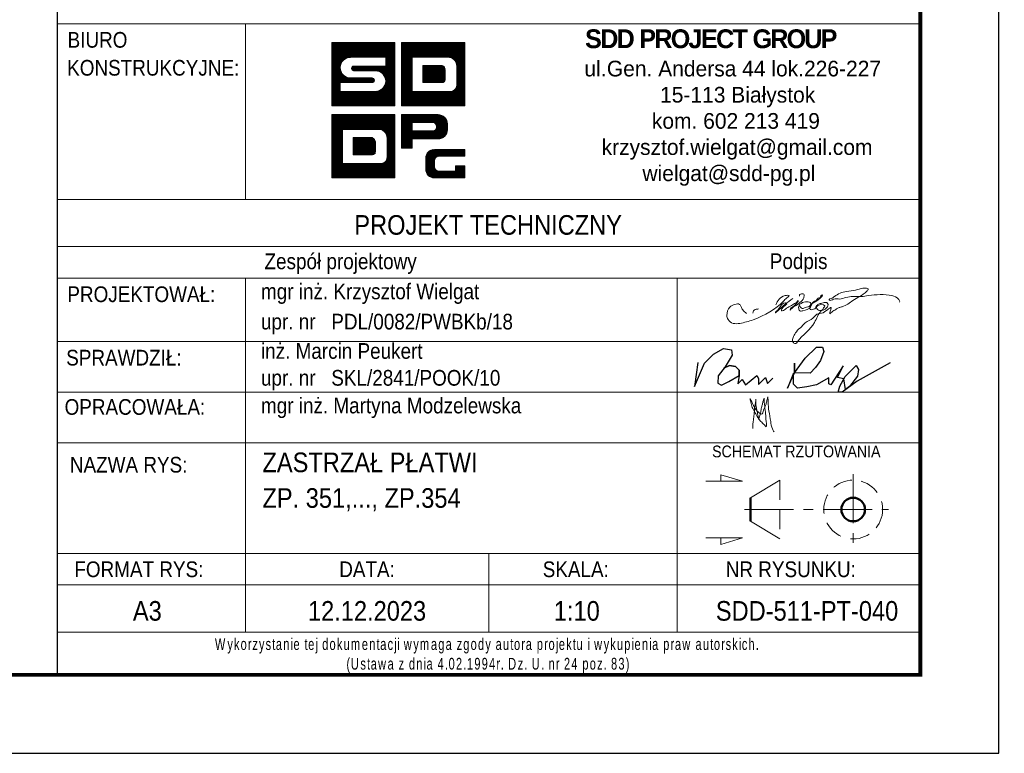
# Model space of a CAD drawing. Header units: millimetres. Extents: x -104 to 328, y 7403 to 7776.
# Tile 3 of 5: x 197 to 322, y 7403 to 7497. Entities that reach past the tile are written whole.
import ezdxf
from ezdxf.enums import TextEntityAlignment as Align

# ---------------------------------------------------------------- set-up
doc = ezdxf.new("R2010")
doc.units = ezdxf.units.MM
doc.header["$LTSCALE"] = 10
doc.linetypes.add('HIDDEN', pattern=[0.375, 0.25, -0.125])
doc.linetypes.add('MITTE', pattern=[2, 1.25, -0.25, 0.25, -0.25])
doc.layers.add('_FORMATKA', color=8, linetype='Continuous', plot=False)
for name, color, linetype, lineweight in [('_RAMKA', 7, 'Continuous', 35), ('_Tabelka', 7, 'Continuous', 25), ('PS_DIM', 4, 'Continuous', 13), ('PS_Hidden', 2, 'HIDDEN', 9), ('PS_MIDLINE', 5, 'MITTE', 13), ('PS_Pos', 1, 'Continuous', 15), ('PS_SOLID', 7, 'Continuous', 30), ('PS_TEXT', 3, 'Continuous', 18)]:
    doc.layers.add(name, color=color, linetype=linetype, lineweight=lineweight)
doc.styles.add('gil', font='txt', dxfattribs={"width": 0.9})

# ---------------------------------------------------------------- blocks, each defined once
blk = doc.blocks.new('*U14')
at = {"layer": '_FORMATKA', "lineweight": -3}
blk.add_lwpolyline([(-420, 0), (0, 0), (0, 297), (-420, 297)], close=True, dxfattribs=at)
at = {"layer": '_RAMKA', "lineweight": -3, "const_width": 0.5}
blk.add_lwpolyline([(-390, 10), (-10, 10), (-10, 287), (-390, 287)], close=True, dxfattribs=at)
blk = doc.blocks.new('A$C077725B1')
at = {"layer": 'PS_SOLID', "color": 5, "lineweight": 25}
for points in [[(0.45, 3.96), (0, 0.74), (1.35, 3.86), (2.53, 5.09), (3.87, 5.86), (4.96, 5.66), (5.03, 4.97), (4.09, 3.39), (3.17, 2.17), (3.12, 1.2), (3.6, 0.93), (4.61, 1.41), (5.99, 2.21), (5.97, 2.95), (5.49, 3.43), (4.71, 3.58), (3.95, 3.2), (4.71, 3.58), (5.49, 3.43), (5.97, 2.95), (5.99, 2.21), (5.79, 1.09), (6.4, 1.71), (6.83, 0.96), (8.36, 2.21), (8.58, 1.82), (8.58, 1.03), (9.53, 1.97), (9.77, 1.14), (10.51, 1.89)], [(26.25, 3.91), (21.8, 1.47), (19.81, 0), (19.26, 0), (19.47, 0.79), (20.21, 2.08), (21.68, 3.55), (21.99, 3.05), (21.86, 2.14), (20.81, 0.74), (20.25, 0.33), (20.03, 1.78), (19.17, 1.98), (19.96, 3.54), (18.27, 0.97), (18, 1.12), (18, 1.91), (16.37, 0.97), (15.05, 0.72), (13.81, 0.54), (13.29, 1.06), (13.29, 2.56), (12.47, 0.52), (13.42, 2.59), (13.42, 3.89), (13.42, 2.59), (14.85, 4.56), (16.34, 6.04), (17.15, 6.01), (17.36, 5.44), (16.89, 4.25), (16.25, 3.31), (15.51, 2.56), (13.42, 2.59)]]:
    blk.add_lwpolyline(points, dxfattribs=at)
blk = doc.blocks.new('tabela_rys')
at = {"layer": '_Tabelka', "color": 251, "lineweight": 15}
for p, q in [((131.62, 90.73), (21.62, 90.73)), ((45.62, 68.32), (45.62, 90.73)), ((21.62, 68.32), (131.48, 68.32)), ((131.62, 62.32), (21.62, 62.32)), ((21.62, 58.32), (131.62, 58.32)), ((21.62, 58.32), (131.62, 58.32)), ((45.62, 58.32), (45.62, 37.33)), ((100.62, 58.32), (100.62, 37.33)), ((21.62, 50.24), (131.62, 50.24)), ((21.62, 43.79), (131.62, 43.79)), ((21.62, 37.33), (131.62, 37.33)), ((21.62, 37.33), (131.62, 37.33)), ((21.62, 37.33), (131.62, 37.33)), ((21.62, 37.33), (131.62, 37.33)), ((21.62, 37.33), (131.62, 37.33)), ((21.62, 37.33), (131.62, 37.33)), ((21.62, 37.33), (131.62, 37.33)), ((21.62, 37.33), (131.62, 37.33)), ((45.62, 37.33), (45.62, 23.22)), ((100.62, 37.33), (100.62, 13.22)), ((21.62, 23.22), (131.62, 23.22)), ((131.62, 23.22), (21.62, 23.22)), ((45.62, 23.22), (45.62, 13.22)), ((76.62, 23.22), (76.62, 13.22)), ((21.62, 19.22), (131.62, 19.22)), ((21.62, 13.22), (131.62, 13.22))]:
    blk.add_line(p, q, dxfattribs=at)
at = {"layer": '_Tabelka', "color": 251, "lineweight": 30}
blk.add_lwpolyline([(131.62, 123.55), (21.62, 123.55), (21.62, 7.77), (131.62, 7.77)], close=True, dxfattribs=at)
at = {"layer": 'PS_DIM', "color": 12, "true_color": 0xc90603}
for p, q in [((56.62, 88.27), (56.68, 88.33)), ((56.62, 88.1), (56.84, 88.33)), ((56.62, 87.93), (57.01, 88.33)), ((56.62, 87.76), (57.18, 88.33)), ((56.62, 87.59), (57.35, 88.33)), ((56.62, 87.43), (57.52, 88.33)), ((56.62, 87.26), (57.69, 88.33)), ((56.62, 87.09), (57.86, 88.33)), ((56.62, 86.92), (58.02, 88.33)), ((56.62, 86.75), (58.19, 88.33)), ((56.62, 86.58), (58.36, 88.33)), ((56.62, 86.42), (58.53, 88.33)), ((56.62, 86.25), (58.7, 88.33)), ((56.62, 86.08), (58.87, 88.33)), ((56.62, 85.91), (59.03, 88.33)), ((56.62, 85.74), (59.2, 88.33)), ((56.62, 85.57), (59.37, 88.33)), ((56.62, 85.41), (59.54, 88.33)), ((56.62, 85.24), (59.71, 88.33)), ((56.62, 85.07), (59.88, 88.33)), ((56.62, 84.9), (60.04, 88.33)), ((56.62, 84.73), (60.21, 88.33)), ((56.62, 88.33), (64.68, 88.33)), ((56.62, 80.27), (56.62, 88.33)), ((58.28, 86.23), (60.38, 88.33)), ((58.6, 86.38), (60.55, 88.33)), ((58.82, 86.43), (60.72, 88.33)), ((59, 86.45), (60.89, 88.33)), ((59.17, 86.45), (61.05, 88.33)), ((59.34, 86.45), (61.22, 88.33)), ((59.51, 86.45), (61.39, 88.33)), ((59.68, 86.45), (61.56, 88.33)), ((59.85, 86.45), (61.73, 88.33)), ((60.01, 86.45), (61.9, 88.33)), ((60.18, 86.45), (62.06, 88.33)), ((60.35, 86.45), (62.23, 88.33)), ((60.52, 86.45), (62.4, 88.33)), ((60.69, 86.45), (62.57, 88.33)), ((60.86, 86.45), (62.74, 88.33)), ((61.02, 86.45), (62.91, 88.33)), ((61.19, 86.45), (63.07, 88.33)), ((61.36, 86.45), (63.24, 88.33)), ((61.53, 86.45), (63.41, 88.33)), ((61.7, 86.45), (63.58, 88.33)), ((61.87, 86.45), (63.75, 88.33)), ((62.04, 86.45), (63.92, 88.33)), ((62.2, 86.45), (64.09, 88.33)), ((62.37, 86.45), (64.25, 88.33)), ((62.54, 86.45), (64.42, 88.33)), ((62.71, 86.45), (64.59, 88.33)), ((62.88, 86.45), (64.68, 88.25)), ((63.05, 86.45), (64.68, 88.08)), ((63.21, 86.45), (64.68, 87.91)), ((64.68, 88.33), (64.68, 80.27)), ((65.5, 88.33), (73.56, 88.33)), ((65.5, 80.27), (65.5, 88.33)), ((65.5, 88.2), (65.63, 88.33)), ((65.5, 88.03), (65.8, 88.33)), ((65.5, 87.86), (65.97, 88.33)), ((65.5, 87.69), (66.14, 88.33)), ((65.5, 87.52), (66.3, 88.33)), ((65.5, 87.35), (66.47, 88.33)), ((65.5, 87.18), (66.64, 88.33)), ((65.5, 87.02), (66.81, 88.33)), ((65.5, 86.85), (66.98, 88.33)), ((65.5, 86.68), (67.15, 88.33)), ((65.5, 86.51), (67.31, 88.33)), ((65.5, 86.34), (67.48, 88.33)), ((65.5, 86.17), (67.65, 88.33)), ((65.5, 86.01), (67.82, 88.33)), ((65.5, 85.84), (67.99, 88.33)), ((65.5, 85.67), (68.16, 88.33)), ((65.5, 85.5), (68.32, 88.33)), ((65.5, 85.33), (68.49, 88.33)), ((65.5, 85.16), (68.66, 88.33)), ((66.95, 86.45), (68.83, 88.33)), ((67.12, 86.45), (69, 88.33)), ((67.28, 86.45), (69.17, 88.33)), ((67.45, 86.45), (69.33, 88.33)), ((67.62, 86.45), (69.5, 88.33)), ((67.79, 86.45), (69.67, 88.33)), ((67.96, 86.45), (69.84, 88.33)), ((68.13, 86.45), (70.01, 88.33)), ((68.29, 86.45), (70.18, 88.33)), ((68.46, 86.45), (70.34, 88.33)), ((68.63, 86.45), (70.51, 88.33)), ((68.8, 86.45), (70.68, 88.33)), ((68.97, 86.45), (70.85, 88.33)), ((69.14, 86.45), (71.02, 88.33)), ((69.31, 86.45), (71.19, 88.33)), ((69.47, 86.45), (71.35, 88.33)), ((69.64, 86.45), (71.52, 88.33)), ((69.81, 86.45), (71.69, 88.33)), ((69.98, 86.45), (71.86, 88.33)), ((70.15, 86.45), (72.03, 88.33)), ((70.32, 86.45), (72.2, 88.33)), ((70.48, 86.45), (72.37, 88.33)), ((70.65, 86.45), (72.53, 88.33)), ((70.82, 86.45), (72.7, 88.33)), ((70.99, 86.45), (72.87, 88.33)), ((71.16, 86.45), (73.04, 88.33)), ((71.33, 86.45), (73.21, 88.33)), ((71.49, 86.45), (73.38, 88.33)), ((71.66, 86.44), (73.54, 88.33)), ((71.79, 86.41), (73.56, 88.18)), ((71.91, 86.36), (73.56, 88.01)), ((72.02, 86.3), (73.56, 87.84)), ((73.56, 88.33), (73.56, 80.27)), ((63.38, 86.45), (64.68, 87.74)), ((63.51, 86.4), (64.68, 87.58)), ((63.51, 86.23), (64.68, 87.41)), ((63.51, 86.07), (64.68, 87.24)), ((63.51, 85.9), (64.68, 87.07)), ((63.51, 85.73), (64.68, 86.9)), ((63.51, 85.56), (64.68, 86.73)), ((72.12, 86.23), (73.56, 87.67)), ((72.21, 86.15), (73.56, 87.5)), ((72.29, 86.06), (73.56, 87.33)), ((72.36, 85.97), (73.56, 87.17)), ((72.43, 85.86), (73.56, 87)), ((72.48, 85.75), (73.56, 86.83)), ((72.52, 85.62), (73.56, 86.66)), ((56.62, 84.56), (57.91, 85.86)), ((56.62, 84.4), (57.76, 85.54)), ((63.51, 86.45), (59.01, 86.45)), ((62.84, 84.55), (64.68, 86.4)), ((62.94, 84.49), (64.68, 86.23)), ((63.04, 84.42), (64.68, 86.06)), ((63.12, 84.34), (64.68, 85.89)), ((63.2, 84.25), (64.68, 85.72)), ((63.28, 84.15), (64.68, 85.55)), ((63.34, 84.05), (64.68, 85.39)), ((63.51, 85.39), (64.68, 86.56)), ((63.51, 85.32), (63.51, 86.45)), ((65.5, 85), (66.88, 86.38)), ((65.5, 84.83), (66.88, 86.21)), ((65.5, 84.66), (66.88, 86.04)), ((65.5, 84.49), (66.88, 85.87)), ((65.5, 84.32), (66.88, 85.71)), ((65.5, 84.15), (66.88, 85.54)), ((65.5, 83.99), (66.88, 85.37)), ((66.88, 86.45), (66.88, 82.1)), ((71.64, 86.45), (66.88, 86.45)), ((66.88, 86.45), (66.88, 82.1)), ((68.1, 86.45), (66.88, 86.45)), ((68.24, 85.39), (68.24, 83.22)), ((70.68, 85.39), (68.24, 85.39)), ((68.24, 85.39), (68.24, 83.22)), ((70.68, 85.39), (68.24, 85.39)), ((68.24, 85.38), (68.25, 85.39)), ((68.24, 85.22), (68.42, 85.39)), ((68.24, 85.05), (68.59, 85.39)), ((68.24, 84.88), (68.76, 85.39)), ((68.24, 84.71), (68.93, 85.39)), ((68.24, 84.54), (69.09, 85.39)), ((68.24, 84.37), (69.26, 85.39)), ((68.24, 84.21), (69.43, 85.39)), ((68.24, 84.04), (69.6, 85.39)), ((68.24, 83.87), (69.77, 85.39)), ((68.24, 83.7), (69.94, 85.39)), ((68.24, 83.53), (70.1, 85.39)), ((68.24, 83.36), (70.27, 85.39)), ((68.27, 83.22), (70.44, 85.39)), ((71.64, 86.45), (68.43, 86.45)), ((68.43, 83.22), (70.61, 85.39)), ((68.6, 83.22), (70.75, 85.36)), ((72.54, 85.48), (73.56, 86.49)), ((72.55, 85.32), (73.56, 86.32)), ((72.55, 85.15), (73.56, 86.15)), ((72.55, 84.98), (73.56, 85.99)), ((72.55, 84.81), (73.56, 85.82)), ((72.55, 84.64), (73.56, 85.65)), ((72.55, 84.47), (73.56, 85.48)), ((56.62, 84.23), (57.71, 85.32)), ((56.62, 84.06), (57.69, 85.14)), ((56.62, 83.89), (57.7, 84.98)), ((56.62, 83.72), (57.73, 84.83)), ((56.62, 83.55), (57.77, 84.7)), ((56.62, 83.39), (57.81, 84.58)), ((56.62, 83.22), (57.87, 84.47)), ((56.62, 83.05), (57.94, 84.37)), ((56.62, 82.88), (58.01, 84.28)), ((56.62, 82.71), (58.09, 84.19)), ((56.62, 82.54), (58.18, 84.11)), ((59.14, 85.07), (59.39, 85.32)), ((59.16, 84.92), (59.56, 85.32)), ((59.22, 84.81), (59.73, 85.32)), ((59.32, 84.74), (59.9, 85.32)), ((59.44, 85.32), (63.51, 85.32)), ((62.19, 84.72), (59.44, 84.72)), ((59.47, 84.72), (60.07, 85.32)), ((59.64, 84.72), (60.24, 85.32)), ((59.81, 84.72), (60.41, 85.32)), ((59.97, 84.72), (60.57, 85.32)), ((60.14, 84.72), (60.74, 85.32)), ((60.31, 84.72), (60.91, 85.32)), ((60.48, 84.72), (61.08, 85.32)), ((60.65, 84.72), (61.25, 85.32)), ((60.82, 84.72), (61.42, 85.32)), ((60.98, 84.72), (61.58, 85.32)), ((61.15, 84.72), (61.75, 85.32)), ((61.32, 84.72), (61.92, 85.32)), ((61.49, 84.72), (62.09, 85.32)), ((61.66, 84.72), (62.26, 85.32)), ((61.83, 84.72), (62.43, 85.32)), ((61.99, 84.72), (62.59, 85.32)), ((62.16, 84.72), (62.76, 85.32)), ((62.32, 84.71), (62.93, 85.32)), ((62.47, 84.69), (63.1, 85.32)), ((62.6, 84.66), (63.27, 85.32)), ((62.72, 84.61), (63.44, 85.32)), ((63.4, 83.93), (64.68, 85.22)), ((63.42, 82.95), (64.68, 84.21)), ((63.44, 83.81), (64.68, 85.05)), ((63.48, 83.68), (64.68, 84.88)), ((63.49, 83.18), (64.68, 84.38)), ((63.5, 83.53), (64.68, 84.71)), ((63.51, 83.37), (64.68, 84.54)), ((65.5, 83.82), (66.88, 85.2)), ((65.5, 83.65), (66.88, 85.03)), ((65.5, 83.48), (66.88, 84.86)), ((65.5, 83.31), (66.88, 84.7)), ((65.5, 83.14), (66.88, 84.53)), ((65.5, 82.98), (66.88, 84.36)), ((65.5, 82.81), (66.88, 84.19)), ((68.77, 83.22), (70.85, 85.3)), ((68.94, 83.22), (70.94, 85.22)), ((69.11, 83.22), (71.01, 85.12)), ((69.28, 83.22), (71.06, 85)), ((69.44, 83.22), (71.08, 84.85)), ((69.61, 83.22), (71.08, 84.68)), ((69.78, 83.22), (71.08, 84.52)), ((69.95, 83.22), (71.08, 84.35)), ((70.12, 83.22), (71.08, 84.18)), ((71.08, 83.62), (71.08, 84.83)), ((71.08, 83.62), (71.08, 84.83)), ((72.55, 82.89), (72.55, 85.32)), ((72.55, 82.89), (72.55, 85.32)), ((72.55, 84.3), (73.56, 85.31)), ((72.55, 84.14), (73.56, 85.14)), ((72.55, 83.97), (73.56, 84.98)), ((72.55, 83.8), (73.56, 84.81)), ((72.55, 83.63), (73.56, 84.64)), ((72.55, 83.46), (73.56, 84.47)), ((72.55, 83.29), (73.56, 84.3)), ((72.55, 83.13), (73.56, 84.13)), ((56.62, 82.38), (58.28, 84.04)), ((56.62, 82.21), (58.39, 83.98)), ((56.62, 82.04), (57.69, 83.12)), ((56.62, 81.87), (57.69, 82.95)), ((61.76, 83.22), (57.69, 83.22)), ((57.69, 83.22), (57.69, 82.1)), ((57.8, 83.22), (58.5, 83.92)), ((57.97, 83.22), (58.62, 83.88)), ((58.14, 83.22), (58.76, 83.84)), ((58.31, 83.22), (58.91, 83.82)), ((58.47, 83.22), (59.07, 83.82)), ((58.64, 83.22), (59.24, 83.82)), ((58.81, 83.22), (59.41, 83.82)), ((58.98, 83.22), (59.58, 83.82)), ((59.01, 83.82), (61.76, 83.82)), ((59.15, 83.22), (59.75, 83.82)), ((59.32, 83.22), (59.92, 83.82)), ((59.48, 83.22), (60.08, 83.82)), ((59.65, 83.22), (60.25, 83.82)), ((59.82, 83.22), (60.42, 83.82)), ((59.99, 83.22), (60.59, 83.82)), ((60.16, 83.22), (60.76, 83.82)), ((60.33, 83.22), (60.93, 83.82)), ((60.49, 83.22), (61.09, 83.82)), ((60.66, 83.22), (61.26, 83.82)), ((60.83, 83.22), (61.43, 83.82)), ((61, 83.22), (61.6, 83.82)), ((61.07, 80.27), (64.68, 83.87)), ((61.17, 83.22), (61.77, 83.82)), ((61.24, 80.27), (64.68, 83.7)), ((61.34, 83.22), (61.9, 83.79)), ((61.41, 80.27), (64.68, 83.53)), ((61.5, 83.22), (61.99, 83.71)), ((61.58, 80.27), (64.68, 83.37)), ((61.67, 83.22), (62.05, 83.6)), ((61.75, 80.27), (64.68, 83.2)), ((61.86, 83.24), (62.05, 83.43)), ((61.92, 80.27), (64.68, 83.03)), ((62.08, 80.27), (64.68, 82.86)), ((63.15, 82.51), (64.68, 84.04)), ((65.5, 82.64), (66.88, 84.02)), ((65.5, 82.47), (66.88, 83.85)), ((65.5, 82.3), (66.88, 83.69)), ((65.5, 82.13), (66.88, 83.52)), ((65.5, 81.96), (66.88, 83.35)), ((65.5, 81.8), (66.88, 83.18)), ((65.5, 81.63), (66.88, 83.01)), ((65.5, 81.46), (66.88, 82.84)), ((68.24, 83.22), (70.68, 83.22)), ((68.24, 83.22), (70.68, 83.22)), ((70.29, 83.22), (71.08, 84.01)), ((70.36, 80.27), (73.56, 83.46)), ((70.45, 83.22), (71.08, 83.84)), ((70.53, 80.27), (73.56, 83.29)), ((70.62, 83.22), (71.08, 83.67)), ((70.7, 80.27), (73.56, 83.12)), ((70.81, 83.24), (71.06, 83.48)), ((70.87, 80.27), (73.56, 82.96)), ((72.47, 82.54), (73.56, 83.63)), ((72.54, 82.78), (73.56, 83.8)), ((72.55, 82.96), (73.56, 83.97)), ((56.62, 81.7), (57.69, 82.78)), ((56.62, 81.53), (57.69, 82.61)), ((56.62, 81.36), (57.69, 82.44)), ((56.62, 81.2), (57.69, 82.27)), ((56.62, 81.03), (57.69, 82.1)), ((56.62, 80.86), (57.85, 82.1)), ((56.62, 80.69), (58.02, 82.1)), ((56.62, 80.52), (58.19, 82.1)), ((56.62, 80.35), (58.36, 82.1)), ((56.7, 80.27), (58.53, 82.1)), ((56.86, 80.27), (58.7, 82.1)), ((57.03, 80.27), (58.86, 82.1)), ((57.2, 80.27), (59.03, 82.1)), ((57.37, 80.27), (59.2, 82.1)), ((57.54, 80.27), (59.37, 82.1)), ((57.69, 82.1), (62.19, 82.1)), ((57.71, 80.27), (59.54, 82.1)), ((57.87, 80.27), (59.71, 82.1)), ((58.04, 80.27), (59.87, 82.1)), ((58.21, 80.27), (60.04, 82.1)), ((58.38, 80.27), (60.21, 82.1)), ((58.55, 80.27), (60.38, 82.1)), ((58.72, 80.27), (60.55, 82.1)), ((58.89, 80.27), (60.72, 82.1)), ((59.05, 80.27), (60.88, 82.1)), ((59.22, 80.27), (61.05, 82.1)), ((59.39, 80.27), (61.22, 82.1)), ((59.56, 80.27), (61.39, 82.1)), ((59.73, 80.27), (61.56, 82.1)), ((59.9, 80.27), (61.73, 82.1)), ((60.06, 80.27), (61.89, 82.1)), ((60.23, 80.27), (62.06, 82.1)), ((60.4, 80.27), (62.23, 82.1)), ((60.57, 80.27), (62.42, 82.12)), ((60.74, 80.27), (62.65, 82.18)), ((60.91, 80.27), (63.09, 82.45)), ((62.25, 80.27), (64.68, 82.69)), ((62.42, 80.27), (64.68, 82.52)), ((62.59, 80.27), (64.68, 82.36)), ((62.76, 80.27), (64.68, 82.19)), ((62.93, 80.27), (64.68, 82.02)), ((63.09, 80.27), (64.68, 81.85)), ((63.26, 80.27), (64.68, 81.68)), ((65.5, 81.29), (66.88, 82.68)), ((65.5, 81.12), (66.88, 82.51)), ((65.5, 80.95), (66.88, 82.34)), ((65.5, 80.79), (66.88, 82.17)), ((65.5, 80.62), (66.98, 82.1)), ((65.5, 80.45), (67.14, 82.1)), ((65.5, 80.28), (67.31, 82.1)), ((65.65, 80.27), (67.48, 82.1)), ((65.82, 80.27), (67.65, 82.1)), ((65.99, 80.27), (67.82, 82.1)), ((66.15, 80.27), (67.99, 82.1)), ((66.32, 80.27), (68.15, 82.1)), ((66.49, 80.27), (68.32, 82.1)), ((66.66, 80.27), (68.49, 82.1)), ((66.83, 80.27), (68.66, 82.1)), ((66.88, 82.1), (71.64, 82.1)), ((66.88, 82.1), (71.64, 82.1)), ((67, 80.27), (68.83, 82.1)), ((67.17, 80.27), (69, 82.1)), ((67.33, 80.27), (69.16, 82.1)), ((67.5, 80.27), (69.33, 82.1)), ((67.67, 80.27), (69.5, 82.1)), ((67.84, 80.27), (69.67, 82.1)), ((68.01, 80.27), (69.84, 82.1)), ((68.18, 80.27), (70.01, 82.1)), ((68.34, 80.27), (70.17, 82.1)), ((68.51, 80.27), (70.34, 82.1)), ((68.68, 80.27), (70.51, 82.1)), ((68.85, 80.27), (70.68, 82.1)), ((69.02, 80.27), (70.85, 82.1)), ((69.19, 80.27), (71.02, 82.1)), ((69.35, 80.27), (71.19, 82.1)), ((69.52, 80.27), (71.35, 82.1)), ((69.69, 80.27), (71.52, 82.1)), ((69.86, 80.27), (71.69, 82.09)), ((70.03, 80.27), (71.86, 82.1)), ((70.2, 80.27), (72.11, 82.17)), ((71.04, 80.27), (73.56, 82.79)), ((71.21, 80.27), (73.56, 82.62)), ((71.37, 80.27), (73.56, 82.45)), ((71.54, 80.27), (73.56, 82.28)), ((71.71, 80.27), (73.56, 82.11)), ((71.88, 80.27), (73.56, 81.95)), ((72.05, 80.27), (73.56, 81.78)), ((72.22, 80.27), (73.56, 81.61)), ((63.43, 80.27), (64.68, 81.51)), ((63.6, 80.27), (64.68, 81.35)), ((63.77, 80.27), (64.68, 81.18)), ((63.94, 80.27), (64.68, 81.01)), ((64.1, 80.27), (64.68, 80.84)), ((64.27, 80.27), (64.68, 80.67)), ((64.44, 80.27), (64.68, 80.5)), ((64.61, 80.27), (64.68, 80.33)), ((72.38, 80.27), (73.56, 81.44)), ((72.55, 80.27), (73.56, 81.27)), ((72.72, 80.27), (73.56, 81.1)), ((72.89, 80.27), (73.56, 80.93)), ((73.06, 80.27), (73.56, 80.77)), ((73.23, 80.27), (73.56, 80.6)), ((73.4, 80.27), (73.56, 80.43)), ((64.68, 80.27), (56.62, 80.27)), ((56.62, 79.14), (64.68, 79.14)), ((56.62, 71.08), (56.62, 79.14)), ((56.62, 79.14), (64.68, 79.14)), ((56.62, 71.08), (56.62, 79.14)), ((56.62, 79.01), (56.75, 79.14)), ((56.62, 78.84), (56.92, 79.14)), ((56.62, 78.67), (57.09, 79.14)), ((56.62, 78.5), (57.25, 79.14)), ((56.62, 78.33), (57.42, 79.14)), ((56.62, 78.17), (57.59, 79.14)), ((56.62, 78), (57.76, 79.14)), ((56.62, 77.83), (57.93, 79.14)), ((56.62, 77.66), (58.1, 79.14)), ((56.62, 77.49), (58.27, 79.14)), ((56.62, 77.32), (58.43, 79.14)), ((56.62, 77.16), (58.6, 79.14)), ((56.62, 76.99), (58.77, 79.14)), ((56.62, 76.82), (58.94, 79.14)), ((56.62, 76.65), (59.11, 79.14)), ((56.62, 76.48), (59.28, 79.14)), ((56.62, 76.31), (59.44, 79.14)), ((56.62, 76.15), (59.61, 79.14)), ((56.62, 75.98), (59.78, 79.14)), ((58.07, 77.26), (59.95, 79.14)), ((58.24, 77.26), (60.12, 79.14)), ((58.4, 77.26), (60.29, 79.14)), ((58.57, 77.26), (60.45, 79.14)), ((58.74, 77.26), (60.62, 79.14)), ((58.91, 77.26), (60.79, 79.14)), ((59.08, 77.26), (60.96, 79.14)), ((59.25, 77.26), (61.13, 79.14)), ((59.41, 77.26), (61.3, 79.14)), ((59.58, 77.26), (61.46, 79.14)), ((59.75, 77.26), (61.63, 79.14)), ((59.92, 77.26), (61.8, 79.14)), ((60.09, 77.26), (61.97, 79.14)), ((60.26, 77.26), (62.14, 79.14)), ((60.42, 77.26), (62.31, 79.14)), ((60.59, 77.26), (62.47, 79.14)), ((60.76, 77.26), (62.64, 79.14)), ((60.93, 77.26), (62.81, 79.14)), ((61.1, 77.26), (62.98, 79.14)), ((61.27, 77.26), (63.15, 79.14)), ((61.44, 77.26), (63.32, 79.14)), ((61.6, 77.26), (63.48, 79.14)), ((61.77, 77.26), (63.65, 79.14)), ((61.94, 77.26), (63.82, 79.14)), ((62.11, 77.26), (63.99, 79.14)), ((62.28, 77.26), (64.16, 79.14)), ((62.45, 77.26), (64.33, 79.14)), ((62.61, 77.26), (64.5, 79.14)), ((62.78, 77.26), (64.66, 79.14)), ((64.68, 79.14), (64.68, 71.08)), ((64.68, 79.14), (64.68, 71.08)), ((73.56, 80.27), (65.5, 80.27)), ((62.91, 77.22), (64.68, 78.99)), ((63.03, 77.17), (64.68, 78.82)), ((63.14, 77.11), (64.68, 78.65)), ((63.24, 77.04), (64.68, 78.48)), ((63.33, 76.96), (64.68, 78.31)), ((63.41, 76.88), (64.68, 78.15)), ((63.48, 76.78), (64.68, 77.98)), ((63.55, 76.67), (64.68, 77.81)), ((56.62, 75.81), (58, 77.19)), ((56.62, 75.64), (58, 77.02)), ((56.62, 75.47), (58, 76.86)), ((56.62, 75.3), (58, 76.69)), ((58, 77.26), (58, 72.91)), ((62.76, 77.26), (58, 77.26)), ((58, 77.26), (58, 72.91)), ((62.76, 77.26), (58, 77.26)), ((58, 77.26), (58, 72.91)), ((62.76, 77.26), (58, 77.26)), ((63.6, 76.56), (64.68, 77.64)), ((63.64, 76.43), (64.68, 77.47)), ((63.66, 76.29), (64.68, 77.3)), ((63.67, 76.13), (64.68, 77.14)), ((63.67, 75.96), (64.68, 76.97)), ((63.67, 75.79), (64.68, 76.8)), ((63.67, 75.62), (64.68, 76.63)), ((56.62, 75.13), (58, 76.52)), ((56.62, 74.97), (58, 76.35)), ((56.62, 74.8), (58, 76.18)), ((56.62, 74.63), (58, 76.01)), ((56.62, 74.46), (58, 75.85)), ((56.62, 74.29), (58, 75.68)), ((56.62, 74.12), (58, 75.51)), ((56.62, 73.96), (58, 75.34)), ((59.36, 76.21), (59.36, 74.03)), ((61.8, 76.21), (59.36, 76.21)), ((59.36, 76.2), (59.37, 76.21)), ((59.36, 76.03), (59.54, 76.21)), ((59.36, 75.86), (59.71, 76.21)), ((59.36, 75.69), (59.88, 76.21)), ((59.36, 75.52), (60.05, 76.21)), ((59.36, 75.36), (60.21, 76.21)), ((59.36, 75.19), (60.38, 76.21)), ((59.36, 75.02), (60.55, 76.21)), ((59.36, 74.85), (60.72, 76.21)), ((59.36, 74.68), (60.89, 76.21)), ((59.36, 74.51), (61.06, 76.21)), ((59.36, 74.35), (61.22, 76.21)), ((59.36, 74.18), (61.39, 76.21)), ((59.36, 76.21), (59.36, 74.03)), ((61.8, 76.21), (59.36, 76.21)), ((59.36, 76.21), (59.36, 74.03)), ((61.8, 76.21), (59.36, 76.21)), ((59.39, 74.03), (61.56, 76.21)), ((59.55, 74.03), (61.73, 76.21)), ((59.72, 74.03), (61.87, 76.18)), ((59.89, 74.03), (61.97, 76.11)), ((60.06, 74.03), (62.06, 76.03)), ((60.23, 74.03), (62.13, 75.93)), ((60.4, 74.03), (62.18, 75.81)), ((60.56, 74.03), (62.2, 75.66)), ((60.73, 74.03), (62.2, 75.5)), ((60.9, 74.03), (62.2, 75.33)), ((62.2, 74.43), (62.2, 75.64)), ((62.2, 74.43), (62.2, 75.64)), ((62.2, 74.43), (62.2, 75.64)), ((63.67, 75.45), (64.68, 76.46)), ((63.67, 75.29), (64.68, 76.29)), ((63.67, 73.7), (63.67, 76.13)), ((63.67, 73.7), (63.67, 76.13)), ((63.67, 73.7), (63.67, 76.13)), ((63.67, 75.12), (64.68, 76.13)), ((63.67, 74.95), (64.68, 75.96)), ((63.67, 74.78), (64.68, 75.79)), ((63.67, 74.61), (64.68, 75.62)), ((63.67, 74.44), (64.68, 75.45)), ((56.62, 73.79), (58, 75.17)), ((56.62, 73.62), (58, 75)), ((56.62, 73.45), (58, 74.84)), ((56.62, 73.28), (58, 74.67)), ((56.62, 73.11), (58, 74.5)), ((56.62, 72.95), (58, 74.33)), ((56.62, 72.78), (58, 74.16)), ((59.36, 74.03), (61.8, 74.03)), ((59.36, 74.03), (61.8, 74.03)), ((59.36, 74.03), (61.8, 74.03)), ((61.07, 74.03), (62.2, 75.16)), ((61.24, 74.03), (62.2, 74.99)), ((61.41, 74.03), (62.2, 74.82)), ((61.48, 71.08), (64.68, 74.27)), ((61.57, 74.03), (62.2, 74.65)), ((61.65, 71.08), (64.68, 74.1)), ((61.74, 74.03), (62.2, 74.49)), ((61.93, 74.05), (62.18, 74.29)), ((63.59, 73.35), (64.68, 74.44)), ((63.66, 73.59), (64.68, 74.61)), ((63.67, 74.28), (64.68, 75.28)), ((63.67, 74.11), (64.68, 75.12)), ((63.67, 73.94), (64.68, 74.95)), ((63.67, 73.77), (64.68, 74.78)), ((56.62, 72.61), (58, 73.99)), ((56.62, 72.44), (58, 73.82)), ((56.62, 72.27), (58, 73.66)), ((56.62, 72.1), (58, 73.49)), ((56.62, 71.94), (58, 73.32)), ((56.62, 71.77), (58, 73.15)), ((56.62, 71.6), (58, 72.98)), ((56.62, 71.43), (58.1, 72.91)), ((56.62, 71.26), (58.26, 72.91)), ((56.62, 71.09), (58.43, 72.91)), ((56.77, 71.08), (58.6, 72.91)), ((56.94, 71.08), (58.77, 72.91)), ((57.11, 71.08), (58.94, 72.91)), ((57.27, 71.08), (59.11, 72.91)), ((57.44, 71.08), (59.27, 72.91)), ((57.61, 71.08), (59.44, 72.91)), ((57.78, 71.08), (59.61, 72.91)), ((57.95, 71.08), (59.78, 72.91)), ((58, 72.91), (62.76, 72.91)), ((58, 72.91), (62.76, 72.91)), ((58, 72.91), (62.76, 72.91)), ((58.12, 71.08), (59.95, 72.91)), ((58.28, 71.08), (60.12, 72.91)), ((58.45, 71.08), (60.28, 72.91)), ((58.62, 71.08), (60.45, 72.91)), ((58.79, 71.08), (60.62, 72.91)), ((58.96, 71.08), (60.79, 72.91)), ((59.13, 71.08), (60.96, 72.91)), ((59.3, 71.08), (61.13, 72.91)), ((59.46, 71.08), (61.29, 72.91)), ((59.63, 71.08), (61.46, 72.91)), ((59.8, 71.08), (61.63, 72.91)), ((59.97, 71.08), (61.8, 72.91)), ((60.14, 71.08), (61.97, 72.91)), ((60.31, 71.08), (62.14, 72.91)), ((60.47, 71.08), (62.3, 72.91)), ((60.64, 71.08), (62.47, 72.91)), ((60.81, 71.08), (62.64, 72.91)), ((60.98, 71.08), (62.81, 72.9)), ((61.15, 71.08), (62.98, 72.91)), ((61.32, 71.08), (63.22, 72.99)), ((61.82, 71.08), (64.68, 73.94)), ((61.99, 71.08), (64.68, 73.77)), ((62.16, 71.08), (64.68, 73.6)), ((62.33, 71.08), (64.68, 73.43)), ((62.49, 71.08), (64.68, 73.26)), ((62.66, 71.08), (64.68, 73.09)), ((62.83, 71.08), (64.68, 72.93)), ((63, 71.08), (64.68, 72.76)), ((63.17, 71.08), (64.68, 72.59)), ((63.34, 71.08), (64.68, 72.42)), ((63.5, 71.08), (64.68, 72.25)), ((63.67, 71.08), (64.68, 72.08)), ((63.84, 71.08), (64.68, 71.92)), ((64.01, 71.08), (64.68, 71.75)), ((64.18, 71.08), (64.68, 71.58)), ((64.68, 71.08), (56.62, 71.08)), ((64.68, 71.08), (56.62, 71.08)), ((64.35, 71.08), (64.68, 71.41)), ((64.51, 71.08), (64.68, 71.24))]:
    blk.add_line(p, q, dxfattribs=at)
at = {"layer": 'PS_DIM', "color": 18, "true_color": 0x000000}
for p, q in [((65.5, 79.11), (65.53, 79.14)), ((65.5, 78.95), (65.69, 79.14)), ((65.5, 78.79), (65.85, 79.14)), ((65.5, 78.63), (66.01, 79.14)), ((65.5, 78.47), (66.17, 79.14)), ((65.5, 78.31), (66.33, 79.14)), ((65.5, 78.15), (66.49, 79.14)), ((65.5, 77.99), (66.65, 79.14)), ((65.5, 77.83), (66.81, 79.14)), ((65.5, 77.67), (66.97, 79.14)), ((65.5, 77.51), (67.13, 79.14)), ((65.5, 77.35), (67.29, 79.14)), ((65.5, 77.19), (67.45, 79.14)), ((65.5, 77.03), (67.61, 79.14)), ((65.5, 76.87), (67.77, 79.14)), ((65.5, 79.14), (65.5, 74.87)), ((70.17, 79.14), (65.5, 79.14)), ((66.92, 78.12), (67.93, 79.14)), ((67.08, 78.12), (68.09, 79.14)), ((67.23, 78.12), (68.25, 79.14)), ((67.39, 78.12), (68.41, 79.14)), ((67.55, 78.12), (68.57, 79.14)), ((67.71, 78.12), (68.73, 79.14)), ((67.87, 78.12), (68.89, 79.14)), ((68.03, 78.12), (69.05, 79.14)), ((68.19, 78.12), (69.21, 79.14)), ((68.35, 78.12), (69.37, 79.14)), ((68.51, 78.12), (69.53, 79.14)), ((68.67, 78.12), (69.69, 79.14)), ((68.83, 78.12), (69.85, 79.14)), ((68.99, 78.12), (70.01, 79.14)), ((69.15, 78.12), (70.17, 79.14)), ((69.31, 78.12), (70.32, 79.13)), ((69.47, 78.12), (70.45, 79.11)), ((69.62, 78.11), (70.58, 79.07)), ((65.5, 76.71), (66.86, 78.07)), ((65.5, 76.55), (66.86, 77.91)), ((66.86, 78.12), (66.86, 77.06)), ((69.51, 78.12), (66.86, 78.12)), ((68.84, 76.05), (71.24, 78.46)), ((69, 76.05), (71.29, 78.34)), ((69.16, 76.05), (71.33, 78.22)), ((69.32, 76.05), (71.35, 78.08)), ((69.48, 76.05), (71.36, 77.93)), ((69.74, 78.07), (70.69, 79.02)), ((69.83, 78), (70.79, 78.96)), ((69.9, 77.91), (70.89, 78.9)), ((69.91, 77.28), (71.19, 78.56)), ((69.96, 77.81), (70.97, 78.83)), ((69.98, 77.67), (71.05, 78.74)), ((69.98, 77.52), (71.13, 78.66)), ((71.36, 77.23), (71.36, 77.95)), ((65.5, 76.39), (66.86, 77.75)), ((65.5, 76.23), (66.86, 77.59)), ((65.5, 76.07), (66.86, 77.43)), ((65.5, 75.91), (66.86, 77.27)), ((65.5, 75.75), (66.86, 77.11)), ((65.5, 75.59), (66.97, 77.06)), ((65.5, 75.43), (67.13, 77.06)), ((65.5, 75.27), (67.29, 77.06)), ((65.5, 75.11), (67.45, 77.06)), ((65.5, 74.95), (67.61, 77.06)), ((65.58, 74.87), (67.77, 77.06)), ((66.86, 77.06), (69.51, 77.06)), ((66.92, 76.05), (67.93, 77.06)), ((67.08, 76.05), (68.09, 77.06)), ((67.24, 76.05), (68.25, 77.06)), ((67.4, 76.05), (68.41, 77.06)), ((67.56, 76.05), (68.57, 77.06)), ((67.72, 76.05), (68.73, 77.06)), ((67.88, 76.05), (68.89, 77.06)), ((68.04, 76.05), (69.05, 77.06)), ((68.2, 76.05), (69.21, 77.06)), ((68.36, 76.05), (69.37, 77.06)), ((68.52, 76.05), (69.53, 77.06)), ((68.68, 76.05), (69.77, 77.14)), ((69.64, 76.05), (71.36, 77.77)), ((69.8, 76.05), (71.36, 77.61)), ((69.96, 76.05), (71.36, 77.45)), ((69.99, 77.54), (69.99, 77.65)), ((70.12, 76.05), (71.36, 77.29)), ((70.28, 76.05), (71.35, 77.12)), ((70.48, 76.09), (71.32, 76.93)), ((70.75, 76.2), (71.21, 76.66)), ((65.74, 74.87), (66.86, 75.99)), ((65.9, 74.87), (66.86, 75.83)), ((66.06, 74.87), (66.86, 75.67)), ((66.22, 74.87), (66.86, 75.51)), ((66.38, 74.87), (66.86, 75.35)), ((66.86, 74.87), (66.86, 76.05)), ((66.86, 76.05), (70.17, 76.05)), ((65.5, 74.87), (66.86, 74.87)), ((66.54, 74.87), (66.86, 75.19)), ((66.7, 74.87), (66.86, 75.03)), ((68.6, 73.62), (69.68, 74.7)), ((68.6, 73.45), (69.85, 74.7)), ((68.6, 73.28), (70.02, 74.7)), ((68.6, 73.11), (70.19, 74.7)), ((68.6, 72.94), (70.36, 74.7)), ((68.6, 72.77), (70.53, 74.7)), ((68.6, 72.61), (70.69, 74.7)), ((68.6, 72.44), (70.86, 74.7)), ((68.61, 73.8), (69.5, 74.69)), ((68.69, 74.04), (69.26, 74.61)), ((73.56, 74.7), (69.7, 74.7)), ((70.14, 73.82), (71.03, 74.7)), ((70.33, 73.83), (71.2, 74.7)), ((70.5, 73.83), (71.37, 74.7)), ((70.67, 73.83), (71.54, 74.7)), ((70.83, 73.83), (71.7, 74.7)), ((71, 73.83), (71.87, 74.7)), ((71.17, 73.83), (72.04, 74.7)), ((71.34, 73.83), (72.21, 74.7)), ((71.51, 73.83), (72.38, 74.7)), ((71.68, 73.83), (72.55, 74.7)), ((71.85, 73.83), (72.71, 74.7)), ((72.01, 73.83), (72.88, 74.7)), ((72.18, 73.83), (73.05, 74.7)), ((72.35, 73.83), (73.22, 74.7)), ((72.52, 73.83), (73.39, 74.7)), ((72.69, 73.83), (73.56, 74.7)), ((72.86, 73.83), (73.56, 74.54)), ((73.02, 73.83), (73.56, 74.37)), ((73.19, 73.83), (73.56, 74.2)), ((73.36, 73.83), (73.56, 74.03)), ((73.56, 73.83), (73.56, 74.7)), ((68.6, 73.6), (68.6, 72.18)), ((68.6, 72.27), (69.74, 73.42)), ((68.6, 72.1), (69.73, 73.23)), ((68.62, 71.95), (69.73, 73.06)), ((68.65, 71.82), (69.73, 72.9)), ((69.73, 72.49), (69.73, 73.28)), ((70.28, 73.83), (73.56, 73.83)), ((73.53, 73.83), (73.56, 73.87)), ((68.7, 71.7), (69.73, 72.73)), ((68.76, 71.59), (69.73, 72.56)), ((68.83, 71.5), (69.74, 72.4)), ((68.91, 71.41), (69.77, 72.27)), ((69, 71.33), (69.84, 72.16)), ((69.1, 71.25), (69.92, 72.07)), ((69.2, 71.19), (70.02, 72)), ((69.32, 71.14), (70.14, 71.96)), ((69.45, 71.1), (70.29, 71.94)), ((69.6, 71.08), (70.45, 71.94)), ((69.76, 71.08), (70.62, 71.94)), ((69.93, 71.08), (70.79, 71.94)), ((70.1, 71.08), (70.96, 71.94)), ((70.27, 71.08), (71.13, 71.94)), ((72.4, 71.94), (70.28, 71.94)), ((70.44, 71.08), (71.3, 71.94)), ((70.6, 71.08), (71.46, 71.94)), ((70.77, 71.08), (71.63, 71.94)), ((70.94, 71.08), (71.8, 71.94)), ((71.11, 71.08), (71.97, 71.94)), ((71.28, 71.08), (72.14, 71.94)), ((71.45, 71.08), (72.31, 71.94)), ((71.61, 71.08), (73.16, 72.62)), ((71.78, 71.08), (73.32, 72.62)), ((71.95, 71.08), (73.49, 72.62)), ((72.12, 71.08), (73.56, 72.52)), ((72.29, 71.08), (73.56, 72.35)), ((72.4, 72.54), (72.48, 72.62)), ((72.4, 72.37), (72.65, 72.62)), ((72.4, 72.2), (72.82, 72.62)), ((72.4, 72.03), (72.99, 72.62)), ((73.56, 72.62), (72.4, 72.62)), ((72.4, 72.62), (72.4, 71.94)), ((72.46, 71.08), (73.56, 72.18)), ((72.62, 71.08), (73.56, 72.01)), ((72.79, 71.08), (73.56, 71.84)), ((72.96, 71.08), (73.56, 71.68)), ((73.56, 71.08), (73.56, 72.62)), ((69.7, 71.08), (73.56, 71.08)), ((73.13, 71.08), (73.56, 71.51)), ((73.3, 71.08), (73.56, 71.34)), ((73.47, 71.08), (73.56, 71.17))]:
    blk.add_line(p, q, dxfattribs=at)
at = {"layer": 'PS_DIM', "color": 12, "true_color": 0xc90603}
for centre, radius, start, end in [((59.01, 85.13), 1.31, 90, 270), ((70.48, 84.83), 0.597, 360, 70.5288), ((70.48, 84.83), 0.597, 360, 70.5288), ((71.43, 85.34), 1.12, 358.8688, 78.9457), ((71.43, 85.34), 1.12, 358.8688, 78.9457), ((59.44, 85.02), 0.3, 90, 270), ((62.19, 83.41), 1.31, 270, 90), ((61.76, 83.52), 0.3, 270, 90), ((70.68, 83.62), 0.398, 270, 360), ((70.68, 83.62), 0.398, 270, 0), ((71.75, 82.9), 0.806, 262.7652, 359.6781), ((71.75, 82.9), 0.806, 262.7652, 359.6781), ((62.55, 76.16), 1.12, 358.8688, 78.9457), ((62.55, 76.16), 1.12, 358.8688, 78.9457), ((62.55, 76.16), 1.12, 358.8688, 78.9457), ((61.6, 75.64), 0.597, 360, 70.5288), ((61.6, 75.64), 0.597, 360, 70.5288), ((61.6, 75.64), 0.597, 360, 70.5288), ((61.8, 74.43), 0.398, 270, 360), ((61.8, 74.43), 0.398, 270, 360), ((61.8, 74.43), 0.398, 270, 0), ((62.87, 73.71), 0.806, 262.7652, 359.6781), ((62.87, 73.71), 0.806, 262.7652, 359.6781), ((62.87, 73.71), 0.806, 262.7652, 359.6781)]:
    blk.add_arc(centre, radius, start, end, dxfattribs=at)
at = {"layer": 'PS_DIM', "color": 18, "true_color": 0x000000}
for centre, radius, start, end in [((70.17, 77.95), 1.19, 0, 90), ((69.51, 77.65), 0.475, 0, 89.972), ((69.51, 77.54), 0.475, 270, 0), ((70.17, 77.23), 1.19, 270, 0), ((69.7, 73.6), 1.1, 90, 180), ((70.28, 73.28), 0.55, 90, 180), ((69.7, 72.18), 1.1, 180, 270), ((70.28, 72.49), 0.55, 180, 270)]:
    blk.add_arc(centre, radius, start, end, dxfattribs=at)
at = {"layer": 'PS_DIM', "color": 5, "true_color": 0x1d16e9}
for points in [[(116.27, 54.78), (116.4, 54.56), (116.58, 54.45), (116.96, 54.56), (117.27, 54.64), (117.58, 54.82), (117.66, 55.11), (117.19, 55.3), (116.43, 55.09), (116.18, 54.85), (116.11, 54.56), (116.28, 54.15), (116.65, 54.15), (117.64, 54.62), (118.01, 55.28), (118.3, 55.44), (118.6, 55.74), (118.91, 55.92), (119.04, 56.14), (119.09, 56.16), (118.24, 55.3), (117.84, 55.07), (117.57, 54.61), (117.57, 54.35), (118.03, 54.35), (118.3, 54.51), (118.35, 54.72), (118.63, 54.99), (119.09, 55.11), (119.38, 55.19), (119.72, 55.19), (119.86, 54.94), (119.56, 54.42), (119.25, 54.24), (118.63, 54.24), (118.45, 54.43), (118.39, 54.64), (119.46, 54.8), (119.3, 54.52), (119.18, 54.31), (118.99, 54.13), (118.15, 52.67), (115.93, 50.15), (115.75, 49.97), (115.52, 50.04), (115.33, 50.36), (115.46, 50.86), (115.83, 51.49), (116.51, 52.17), (116.97, 52.63), (117.94, 53.19), (118.45, 53.7), (119.24, 53.91), (120.28, 54.51), (120.08, 53.78), (120.47, 54.09), (120.72, 54.24), (120.96, 54.38), (121.28, 54.56), (121.66, 54.66), (123.03, 55.46), (124.83, 56.69), (124.99, 56.96), (124.75, 57.03), (124.29, 57.03), (123.37, 56.78), (122.22, 56.61), (121.4, 56.39), (120.69, 55.98), (120.26, 55.73), (120.02, 55.6), (120.05, 55.5), (120.57, 55.64), (121.34, 55.64), (122.15, 55.85), (123.03, 55.97), (124.11, 55.97), (125.01, 56.08), (128, 56.08), (128.89, 55.57), (128.97, 55.25), (128.95, 55.23)], [(109.48, 53.8), (108.99, 54.29), (108.79, 54.65), (108.6, 54.97), (107.99, 54.97), (107.36, 54.6), (106.97, 53.57), (107.12, 53.03), (107.77, 52.55), (108.62, 52.55), (110.32, 53), (114.18, 55.37), (114.63, 55.81), (114.9, 56.08), (114.41, 56.08), (113.23, 54.9)], [(115.36, 55.7), (113.22, 53.93), (113.18, 53.9), (113.18, 53.98), (113.33, 54.13), (113.56, 54.36), (114.45, 55.17), (114.55, 55.14), (113.99, 54.42), (113.95, 54.18), (114.03, 54.16), (114.58, 54.48), (115.19, 54.83), (115.46, 54.98), (115.73, 55.14), (115.95, 55.36), (116.04, 55.45), (116.06, 55.39), (116.02, 55.28), (115.29, 54.61), (115.06, 54.38), (115.02, 54.23), (115.14, 54.35), (115.64, 54.75), (116.77, 55.82), (116.82, 56), (116.82, 56.17), (116.69, 56.3), (116.5, 56.3), (116.26, 56.24), (116.23, 56.11), (116.23, 56)], [(111.02, 54.38), (110.58, 54.31), (110.37, 54.14), (110.28, 53.86)], [(109.92, 42.99), (110.36, 42.1), (110.66, 41.59), (111.09, 41.15), (111.38, 40.99), (111.66, 41.47), (111.96, 42.25), (112.08, 42.76), (112.2, 43.19)], [(111.71, 43.01), (111.79, 41.97), (111.9, 41.03), (111.99, 40.03), (111.99, 39.38), (111.65, 39.72), (111.22, 40.15), (110.84, 40.68), (110.65, 41.02), (110.26, 41.69), (110.08, 42.33), (109.92, 42.99)], [(110.26, 39.14), (110.35, 40.27), (110.43, 40.94), (110.49, 41.47), (110.59, 42.26), (110.65, 42.75), (110.65, 42.9)], [(110.65, 42.9), (110.68, 42.38), (110.68, 42.14), (110.7, 41.97), (110.71, 41.9), (110.76, 41.68), (110.81, 41.47), (110.84, 41.29), (110.91, 40.88), (111.01, 40.53), (111.04, 40.47), (111.14, 40.66), (111.22, 40.95), (111.29, 41.28), (111.38, 41.81), (111.5, 42.26), (111.6, 42.66), (111.71, 43.03)], [(112.2, 43.19), (112.23, 42.5), (112.33, 41.38), (112.56, 40.06), (112.77, 39.1), (112.98, 38.73)]]:
    blk.add_spline(points, degree=3, dxfattribs=at)
at = {"layer": 'PS_Hidden'}
blk.add_line((113.73, 32.58), (113.73, 25.08), dxfattribs=at)
blk.add_circle((123.07, 28.83), 3.75, dxfattribs=at)
at = {"layer": 'PS_MIDLINE', "ltscale": 0.5}
for p, q in [((123.07, 33.33), (123.07, 24.33)), ((109.23, 28.83), (127.57, 28.83))]:
    blk.add_line(p, q, dxfattribs=at)
at = {"layer": 'PS_Pos'}
for p, q in [((109.98, 30.33), (113.73, 32.58)), ((113.73, 25.08), (109.98, 27.33))]:
    blk.add_line(p, q, dxfattribs=at)
at = {"layer": 'PS_Pos', "lineweight": 50}
blk.add_line((109.98, 27.33), (109.98, 30.33), dxfattribs=at)
at = {"layer": 'PS_SOLID', "lineweight": 50}
blk.add_line((109.98, 30.33), (109.98, 27.33), dxfattribs=at)
blk.add_circle((123.07, 28.83), 1.5, dxfattribs=at)
blk.add_circle((123.07, 28.83), 1.5, dxfattribs=at)
at = {"layer": 'PS_TEXT', "color": 7}
for p, q in [((108.95, 32.44), (106.22, 33.26)), ((106.22, 33.26), (106.22, 32.44)), ((108.95, 32.44), (104.3, 32.44)), ((108.95, 25.21), (104.3, 25.21)), ((108.95, 25.21), (106.22, 24.39)), ((106.22, 24.39), (106.22, 25.21))]:
    blk.add_line(p, q, dxfattribs=at)
at = {"layer": 'PS_Pos', "color": 7, "xscale": 0.9500000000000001, "yscale": 0.9500000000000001, "zscale": 0.9500000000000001}
blk.add_blockref('A$C077725B1', (102.85, 43.79), dxfattribs=at)
at = {"layer": '_Tabelka', "color": 12, "style": 'gil', "width": 0.9}
for s, height, p in [('BIURO', 2, (26.77, 88.67)), ('KONSTRUKCYJNE:', 2, (33.87, 85.11)), ('PROJEKT TECHNICZNY', 2.5, (76.55, 65.09)), ('PROJEKTOWAŁ: ', 2, (32.69, 56.26)), ('SPRAWDZIŁ: ', 2, (30.47, 48.18)), ('OPRACOWAŁA: ', 2, (31.87, 41.9)), ('NAZWA RYS:', 2, (30.74, 34.54))]:
    blk.add_text(s, height=height, dxfattribs=at).set_placement(p, align=Align.MIDDLE)
at = {"layer": '_Tabelka', "color": 251, "style": 'gil', "width": 0.9}
for s, p in [('Zespół projektowy', (57.75, 60.22)), ('Podpis', (116.12, 60.22)), ('FORMAT RYS:', (32.04, 21.22)), ('DATA:', (61.12, 21.22)), ('SKALA:', (87.72, 21.22)), ('NR RYSUNKU:', (115.12, 21.22))]:
    blk.add_text(s, height=2, dxfattribs=at).set_placement(p, align=Align.MIDDLE)
at = {"layer": '_Tabelka', "color": 7, "style": 'gil', "width": 0.9}
for s, p in [('mgr inż. Krzysztof Wielgat', (47.6, 56.62)), ('upr. nr   PDL/0082/PWBKb/18 ', (47.6, 52.77)), ('inż. Marcin Peukert', (47.6, 49.03)), ('upr. nr   SKL/2841/POOK/10 ', (47.6, 45.61)), ('mgr inż. Martyna Modzelewska', (47.6, 42.08))]:
    blk.add_text(s, height=2, dxfattribs=at).set_placement(p, align=Align.MIDDLE_LEFT)
at = {"layer": '_Tabelka', "color": 7, "insert": (81.68, 90.01), "char_height": 2.5, "attachment_point": 1, "style": 'gil'}
blk.add_mtext_dynamic_manual_height_columns('{\\fGill Sans MT|b1|i0|c238|p34;\\H0.96x;\\W1;\\T0.9;\\C12;         SDD \\C7;PROJECT GROUP\\fGill Sans MT|b0|i0|c238|p34;\\P\\pi7.1307;\\H0.83333x;\\T1;ul.^IGen. Andersa 44 lok.226-227\\P\\pi16.782;15-113 Białystok\\P\\pi15.736;kom. 602 213 419\\P\\pi9.3298;krzysztof.wielgat@gmail.com\\P       wielgat@\\C12;sdd-pg\\C7;.pl}', width=50.3067, gutter_width=15, heights=[27.85], dxfattribs=at)
at = {"layer": '_Tabelka', "color": 7, "lineweight": 13, "insert": (22.63, 10.21), "char_height": 1.5, "attachment_point": 4, "style": 'gil'}
blk.add_mtext_dynamic_manual_height_columns('\\pi19.10122;{\\W0.7;\\T1.2;Wykorzystanie tej dokumentacji wymaga zgody autora projektu i wykupienia praw autorskich.\\P\\pi35.86535;(Ustawa z dnia 4.02.1994r. Dz. U. nr 24 poz. 83)}', width=107.5936, gutter_width=12.5, heights=[0], dxfattribs=at)
at = {"layer": '_Tabelka', "color": 7, "style": 'gil', "width": 0.9}
for p in [(47.79, 34.83), (47.79, 30.29), (47.79, 26.06)]:
    blk.add_attdef('NAZWA_RYS:', text='', height=2.5, dxfattribs=at).set_placement(p, align=Align.MIDDLE_LEFT)
blk.add_attdef('FORMAT', text='', height=2.5, dxfattribs=at).set_placement((33.12, 15.91), align=Align.MIDDLE)
at = {"layer": '_Tabelka', "color": 7, "style": 'gil', "width": 0.9, "flags": 8}
for tag, p in [('DATA', (61.11, 15.91)), ('SKALA', (87.85, 15.91)), ('NR_RYSUNKU', (117.18, 15.91))]:
    blk.add_attdef(tag, text='', height=2.5, dxfattribs=at).set_placement(p, align=Align.MIDDLE)
at = {"layer": 'PS_TEXT', "color": 7, "insert": (100.88, 36.98), "char_height": 1.5, "width": 31.0028, "attachment_point": 1, "style": 'gil'}
blk.add_mtext('\\pi4.20993;SCHEMAT RZUTOWANIA', dxfattribs=at)

msp = doc.modelspace()

# ---------------------------------------------------------------- block references
at = {"layer": 'PS_DIM'}
msp.add_blockref('*U14', (321.5, 7403.48), dxfattribs=at)
at = {"layer": 'PS_DIM', "color": 7}
ref = msp.add_blockref('tabela_rys', (179.88, 7405.71), dxfattribs=at)
ref.add_attrib('FORMAT', 'A3', dxfattribs={"layer": '_Tabelka', "color": 7, "height": 2.5, "style": 'gil', "width": 0.9}).set_placement((213, 7421.63), align=Align.MIDDLE)
ref.add_attrib('DATA', '12.12.2023', dxfattribs={"layer": '_Tabelka', "color": 7, "height": 2.5, "style": 'gil', "width": 0.9, "flags": 8}).set_placement((241, 7421.63), align=Align.MIDDLE)
ref.add_attrib('SKALA', '1:10', dxfattribs={"layer": '_Tabelka', "color": 7, "height": 2.5, "style": 'gil', "width": 0.9, "flags": 8}).set_placement((267.73, 7421.63), align=Align.MIDDLE)
ref.add_attrib('NR_RYSUNKU', 'SDD-511-PT-040', dxfattribs={"layer": '_Tabelka', "color": 7, "height": 2.5, "style": 'gil', "width": 0.9, "flags": 8}).set_placement((297.07, 7421.63), align=Align.MIDDLE)
ref.add_attrib('NAZWA_RYS:', 'ZASTRZAŁ PŁATWI', dxfattribs={"layer": '_Tabelka', "color": 7, "height": 2.5, "style": 'gil', "width": 0.9}).set_placement((227.67, 7440.55), align=Align.MIDDLE_LEFT)
ref.add_attrib('NAZWA_RYS:', 'ZP. 351,..., ZP.354', dxfattribs={"layer": '_Tabelka', "color": 7, "height": 2.5, "style": 'gil', "width": 0.9}).set_placement((227.67, 7436.01), align=Align.MIDDLE_LEFT)

doc.saveas('drawing.dxf')
